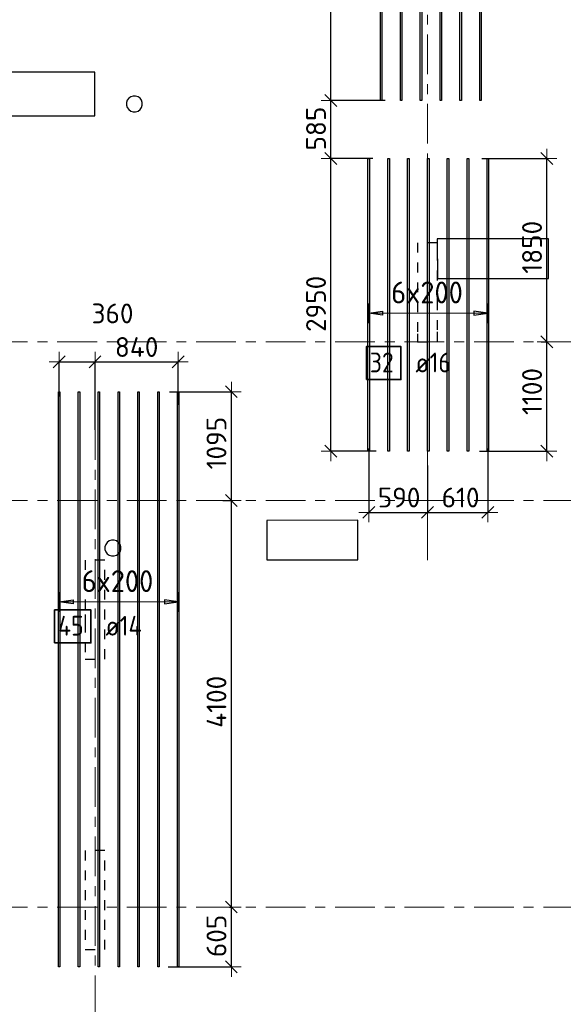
# Model space of a CAD drawing. Header units: metres. Extents: x -38 to 107, y -15 to 21.
# Tile 31 of 254: x 47.39 to 52.87, y 2.32 to 12.25. Entities that reach past the tile are written whole.
import ezdxf

# ---------------------------------------------------------------- set-up
doc = ezdxf.new("R2010")
doc.units = ezdxf.units.M
doc.header["$PDMODE"] = 65
for name, pattern in [('______11', [0.5, 0.4, -0.05, 0, -0.05]), ('______2', [0.0405, 0.03, -0.0105]), ('______5', [1.1, 0.8, -0.1, 0.1, -0.1])]:
    doc.linetypes.add(name, pattern=pattern)
for name, color, linetype, lineweight in [('XR$1$Осевая линия (1)', 7, '______5', 13), ('XR$5$Перекрытие (1)', 7, 'Continuous', 35), ('XR$5$Размерная линия (1)', 7, 'Continuous', 13)]:
    doc.layers.add(name, color=color, linetype=linetype, lineweight=lineweight)
doc.layers.add('XR$5$Арм.стержн.Доп. Арм верхн.зоны Х', color=7, linetype='Continuous', lineweight=35, true_color=0x8c8cff)
doc.layers.add('XR$7$Стена_ бетон несущ.', color=7, linetype='Continuous', lineweight=70, true_color=0xb4b496)
doc.styles.add('ISOCPEUR', font='txt')
doc.dimstyles.new('DIMSTYLE_3', dxfattribs={"dimtxt": 0.2, "dimasz": 0.2, "dimexe": 0, "dimexo": 0, "dimgap": 0.1, "dimtad": 2, "dimdec": 0, "dimlfac": 1000, "dimrnd": 5, "dimzin": 12, "dimdsep": 46, "dimtxsty": 'ISOCPEUR', "dimblk1": 'ALL_ML_STRICH', "dimblk2": 'ALL_ML_STRICH', "dimsah": 1, "dimcen": 0, "dimclrd": 7, "dimclre": 256, "dimclrt": 7, "dimadec": 0, "dimazin": 0, "dimtfac": 1, "dimtdec": 0, "dimtix": 1, "dimtmove": 2, "dimatfit": 3, "dimfxl": 0, "dimtzin": 0, "dimlwd": 0, "dimlwe": -3, "dimarcsym": 0})
doc.dimstyles.new('DIMSTYLE_37', dxfattribs={"dimtxt": 0.2, "dimasz": 0.2, "dimexe": 0, "dimexo": 0, "dimgap": 0.1, "dimtad": 2, "dimdec": 0, "dimlfac": 1000, "dimrnd": 5, "dimzin": 12, "dimdsep": 46, "dimtxsty": 'ISOCPEUR', "dimblk1": 'ALL_ML_STRICH', "dimblk2": 'ALL_ML_STRICH', "dimsah": 1, "dimcen": 0, "dimclrd": 7, "dimclre": 256, "dimclrt": 7, "dimadec": 0, "dimazin": 0, "dimtfac": 1, "dimtdec": 0, "dimtix": 1, "dimtmove": 2, "dimatfit": 3, "dimfxl": 0, "dimtvp": 1.2, "dimtzin": 0, "dimlwd": 0, "dimlwe": -3, "dimarcsym": 0})

# ---------------------------------------------------------------- blocks, each defined once
blk = doc.blocks.new('ALL_ML_STRICH')
at = {"color": 0, "linetype": 'ByBlock', "lineweight": -2}
for p, q in [((0, -0.5), (0, 0.5)), ((-1, 0), (0.5, 0)), ((-0.3, -0.3), (0.3, 0.3))]:
    blk.add_line(p, q, dxfattribs=at)
blk = doc.blocks.new('*D741')
at = {"layer": 'DEFPOINTS', "color": 7, "linetype": 'Continuous', "lineweight": 13, "transparency": 33554687}
for p in [(50.9087, 7.9449), (51.5, 7.7721), (50.9087, 7.2804)]:
    blk.add_point(p, dxfattribs=at)
at = {"layer": 'XR$5$Размерная линия (1)', "color": 9, "linetype": 'Continuous', "lineweight": -2, "true_color": 0xc7c7c7, "transparency": 33554687}
for p, q in [((50.9087, 7.9249), (50.9087, 7.2804)), ((51.5, 7.7521), (51.5, 7.2804))]:
    blk.add_line(p, q, dxfattribs=at)
at = {"layer": 'XR$5$Размерная линия (1)', "color": 7, "linetype": 'Continuous', "lineweight": -2, "transparency": 33554687}
blk.add_line((50.9087, 7.2804), (51.5, 7.2804), dxfattribs=at)
at = {"layer": 'XR$5$Размерная линия (1)', "color": 7, "linetype": 'Continuous', "lineweight": 13, "transparency": 33554687, "xscale": 0.2, "yscale": 0.2, "zscale": 0.2, "rotation": 180}
blk.add_blockref('ALL_ML_STRICH', (50.9087, 7.2804), dxfattribs=at)
at = {"layer": 'XR$5$Размерная линия (1)', "color": 7, "linetype": 'Continuous', "lineweight": 13, "transparency": 33554687, "xscale": 0.2, "yscale": 0.2, "zscale": 0.2}
blk.add_blockref('ALL_ML_STRICH', (51.5, 7.2804), dxfattribs=at)
at = {"layer": 'XR$5$Размерная линия (1)', "color": 7, "linetype": 'Continuous', "lineweight": 13, "transparency": 33554687, "insert": (51.2144, 7.4304), "char_height": 0.2, "width": 0.6, "attachment_point": 5, "style": 'ISOCPEUR'}
blk.add_mtext('\\A1;{590}', dxfattribs=at)
blk = doc.blocks.new('*D742')
at = {"layer": 'DEFPOINTS', "color": 7, "linetype": 'Continuous', "lineweight": 13, "transparency": 33554687}
for p in [(52.1087, 7.9449), (51.5, 7.7721), (51.5, 7.2804)]:
    blk.add_point(p, dxfattribs=at)
at = {"layer": 'XR$5$Размерная линия (1)', "color": 9, "linetype": 'Continuous', "lineweight": -2, "true_color": 0xc7c7c7, "transparency": 33554687}
for p, q in [((52.1087, 7.9249), (52.1087, 7.2804)), ((51.5, 7.7521), (51.5, 7.2804))]:
    blk.add_line(p, q, dxfattribs=at)
at = {"layer": 'XR$5$Размерная линия (1)', "color": 7, "linetype": 'Continuous', "lineweight": -2, "transparency": 33554687}
blk.add_line((51.5, 7.2804), (52.1087, 7.2804), dxfattribs=at)
at = {"layer": 'XR$5$Размерная линия (1)', "color": 7, "linetype": 'Continuous', "lineweight": 13, "transparency": 33554687, "xscale": 0.2, "yscale": 0.2, "zscale": 0.2, "rotation": 180}
blk.add_blockref('ALL_ML_STRICH', (51.5, 7.2804), dxfattribs=at)
at = {"layer": 'XR$5$Размерная линия (1)', "color": 7, "linetype": 'Continuous', "lineweight": 13, "transparency": 33554687, "xscale": 0.2, "yscale": 0.2, "zscale": 0.2}
blk.add_blockref('ALL_ML_STRICH', (52.1087, 7.2804), dxfattribs=at)
at = {"layer": 'XR$5$Размерная линия (1)', "color": 7, "linetype": 'Continuous', "lineweight": 13, "transparency": 33554687, "insert": (51.8344, 7.4304), "char_height": 0.2, "width": 0.6, "attachment_point": 5, "style": 'ISOCPEUR'}
blk.add_mtext('\\A1;{610}', dxfattribs=at)
blk = doc.blocks.new('*D747')
at = {"layer": 'DEFPOINTS', "color": 7, "linetype": 'Continuous', "lineweight": 13, "transparency": 33554687}
for p in [(49.5253, 3.3), (48.8662, 2.6974), (49.5239, 2.6974)]:
    blk.add_point(p, dxfattribs=at)
at = {"layer": 'XR$5$Размерная линия (1)', "color": 9, "linetype": 'Continuous', "lineweight": -2, "true_color": 0xc7c7c7, "transparency": 33554687}
for p, q in [((49.5053, 3.3), (49.5239, 3.3)), ((48.8862, 2.6974), (49.5239, 2.6974))]:
    blk.add_line(p, q, dxfattribs=at)
at = {"layer": 'XR$5$Размерная линия (1)', "color": 7, "linetype": 'Continuous', "lineweight": -2, "transparency": 33554687}
blk.add_line((49.5239, 2.6974), (49.5239, 3.3), dxfattribs=at)
at = {"layer": 'XR$5$Размерная линия (1)', "color": 7, "linetype": 'Continuous', "lineweight": 13, "transparency": 33554687, "xscale": 0.2, "yscale": 0.2, "zscale": 0.2}
for p, rotation in [((49.5239, 3.3), 90), ((49.5239, 2.6974), 270)]:
    blk.add_blockref('ALL_ML_STRICH', p, dxfattribs=dict(at, rotation=rotation))
at = {"layer": 'XR$5$Размерная линия (1)', "color": 7, "linetype": 'Continuous', "lineweight": 13, "transparency": 33554687, "insert": (49.3739, 3.0087), "char_height": 0.2, "width": 0.6, "attachment_point": 5, "rotation": 90, "style": 'ISOCPEUR'}
blk.add_mtext('\\A1;{605}', dxfattribs=at)
blk = doc.blocks.new('*D748')
at = {"layer": 'DEFPOINTS', "color": 7, "linetype": 'Continuous', "lineweight": 13, "transparency": 33554687}
for p in [(49.4581, 7.4), (49.5239, 3.3), (49.5253, 3.3)]:
    blk.add_point(p, dxfattribs=at)
at = {"layer": 'XR$5$Размерная линия (1)', "color": 9, "linetype": 'Continuous', "lineweight": -2, "true_color": 0xc7c7c7, "transparency": 33554687}
for p, q in [((49.4381, 7.4), (49.5239, 7.4)), ((49.5053, 3.3), (49.5239, 3.3))]:
    blk.add_line(p, q, dxfattribs=at)
at = {"layer": 'XR$5$Размерная линия (1)', "color": 7, "linetype": 'Continuous', "lineweight": -2, "transparency": 33554687}
blk.add_line((49.5239, 3.3), (49.5239, 7.4), dxfattribs=at)
at = {"layer": 'XR$5$Размерная линия (1)', "color": 7, "linetype": 'Continuous', "lineweight": 13, "transparency": 33554687, "xscale": 0.2, "yscale": 0.2, "zscale": 0.2}
for p, rotation in [((49.5239, 7.4), 90), ((49.5239, 3.3), 270)]:
    blk.add_blockref('ALL_ML_STRICH', p, dxfattribs=dict(at, rotation=rotation))
at = {"layer": 'XR$5$Размерная линия (1)', "color": 7, "linetype": 'Continuous', "lineweight": 13, "transparency": 33554687, "insert": (49.3739, 5.37), "char_height": 0.2, "width": 0.8, "attachment_point": 5, "rotation": 90, "style": 'ISOCPEUR'}
blk.add_mtext('\\A1;{4100}', dxfattribs=at)
blk = doc.blocks.new('*D749')
at = {"layer": 'DEFPOINTS', "color": 7, "linetype": 'Continuous', "lineweight": 13, "transparency": 33554687}
for p in [(48.8796, 8.4974), (49.4581, 7.4), (49.5239, 7.4)]:
    blk.add_point(p, dxfattribs=at)
at = {"layer": 'XR$5$Размерная линия (1)', "color": 9, "linetype": 'Continuous', "lineweight": -2, "true_color": 0xc7c7c7, "transparency": 33554687}
for p, q in [((48.8996, 8.4974), (49.5239, 8.4974)), ((49.4381, 7.4), (49.5239, 7.4))]:
    blk.add_line(p, q, dxfattribs=at)
at = {"layer": 'XR$5$Размерная линия (1)', "color": 7, "linetype": 'Continuous', "lineweight": -2, "transparency": 33554687}
blk.add_line((49.5239, 7.4), (49.5239, 8.4974), dxfattribs=at)
at = {"layer": 'XR$5$Размерная линия (1)', "color": 7, "linetype": 'Continuous', "lineweight": 13, "transparency": 33554687, "xscale": 0.2, "yscale": 0.2, "zscale": 0.2}
for p, rotation in [((49.5239, 8.4974), 90), ((49.5239, 7.4), 270)]:
    blk.add_blockref('ALL_ML_STRICH', p, dxfattribs=dict(at, rotation=rotation))
at = {"layer": 'XR$5$Размерная линия (1)', "color": 7, "linetype": 'Continuous', "lineweight": 13, "transparency": 33554687, "insert": (49.3739, 7.9787), "char_height": 0.2, "width": 0.8, "attachment_point": 5, "rotation": 90, "style": 'ISOCPEUR'}
blk.add_mtext('\\A1;{1095}', dxfattribs=at)
blk = doc.blocks.new('*D750')
at = {"layer": 'DEFPOINTS', "color": 7, "linetype": 'Continuous', "lineweight": 13, "transparency": 33554687}
for p in [(52.6262, 9), (52.0037, 7.8985), (52.7046, 7.8985)]:
    blk.add_point(p, dxfattribs=at)
at = {"layer": 'XR$5$Размерная линия (1)', "color": 9, "linetype": 'Continuous', "lineweight": -2, "true_color": 0xc7c7c7, "transparency": 33554687}
for p, q in [((52.6462, 9), (52.7046, 9)), ((52.0237, 7.8985), (52.7046, 7.8985))]:
    blk.add_line(p, q, dxfattribs=at)
at = {"layer": 'XR$5$Размерная линия (1)', "color": 7, "linetype": 'Continuous', "lineweight": -2, "transparency": 33554687}
blk.add_line((52.7046, 7.8985), (52.7046, 9), dxfattribs=at)
at = {"layer": 'XR$5$Размерная линия (1)', "color": 7, "linetype": 'Continuous', "lineweight": 13, "transparency": 33554687, "xscale": 0.2, "yscale": 0.2, "zscale": 0.2}
for p, rotation in [((52.7046, 9), 90), ((52.7046, 7.8985), 270)]:
    blk.add_blockref('ALL_ML_STRICH', p, dxfattribs=dict(at, rotation=rotation))
at = {"layer": 'XR$5$Размерная линия (1)', "color": 7, "linetype": 'Continuous', "lineweight": 13, "transparency": 33554687, "insert": (52.5546, 8.4993), "char_height": 0.2, "width": 0.8, "attachment_point": 5, "rotation": 90, "style": 'ISOCPEUR'}
blk.add_mtext('\\A1;{1100}', dxfattribs=at)
blk = doc.blocks.new('*D751')
at = {"layer": 'DEFPOINTS', "color": 7, "linetype": 'Continuous', "lineweight": 13, "transparency": 33554687}
for p in [(52.0296, 10.8485), (52.6262, 9), (52.7046, 9)]:
    blk.add_point(p, dxfattribs=at)
at = {"layer": 'XR$5$Размерная линия (1)', "color": 9, "linetype": 'Continuous', "lineweight": -2, "true_color": 0xc7c7c7, "transparency": 33554687}
for p, q in [((52.0496, 10.8485), (52.7046, 10.8485)), ((52.6462, 9), (52.7046, 9))]:
    blk.add_line(p, q, dxfattribs=at)
at = {"layer": 'XR$5$Размерная линия (1)', "color": 7, "linetype": 'Continuous', "lineweight": -2, "transparency": 33554687}
blk.add_line((52.7046, 9), (52.7046, 10.8485), dxfattribs=at)
at = {"layer": 'XR$5$Размерная линия (1)', "color": 7, "linetype": 'Continuous', "lineweight": 13, "transparency": 33554687, "xscale": 0.2, "yscale": 0.2, "zscale": 0.2}
for p, rotation in [((52.7046, 10.8485), 90), ((52.7046, 9), 270)]:
    blk.add_blockref('ALL_ML_STRICH', p, dxfattribs=dict(at, rotation=rotation))
at = {"layer": 'XR$5$Размерная линия (1)', "color": 7, "linetype": 'Continuous', "lineweight": 13, "transparency": 33554687, "insert": (52.5546, 9.9543), "char_height": 0.2, "width": 0.8, "attachment_point": 5, "rotation": 90, "style": 'ISOCPEUR'}
blk.add_mtext('\\A1;{1850}', dxfattribs=at)
blk = doc.blocks.new('*D752')
at = {"layer": 'DEFPOINTS', "color": 7, "linetype": 'Continuous', "lineweight": 13, "transparency": 33554687}
for p in [(50.9686, 10.8485), (50.5275, 7.8985), (51.003, 7.8985)]:
    blk.add_point(p, dxfattribs=at)
at = {"layer": 'XR$5$Размерная линия (1)', "color": 9, "linetype": 'Continuous', "lineweight": -2, "true_color": 0xc7c7c7, "transparency": 33554687}
for p, q in [((50.9486, 10.8485), (50.5275, 10.8485)), ((50.983, 7.8985), (50.5275, 7.8985))]:
    blk.add_line(p, q, dxfattribs=at)
at = {"layer": 'XR$5$Размерная линия (1)', "color": 7, "linetype": 'Continuous', "lineweight": -2, "transparency": 33554687}
blk.add_line((50.5275, 7.8985), (50.5275, 10.8485), dxfattribs=at)
at = {"layer": 'XR$5$Размерная линия (1)', "color": 7, "linetype": 'Continuous', "lineweight": 13, "transparency": 33554687, "xscale": 0.2, "yscale": 0.2, "zscale": 0.2}
for p, rotation in [((50.5275, 10.8485), 90), ((50.5275, 7.8985), 270)]:
    blk.add_blockref('ALL_ML_STRICH', p, dxfattribs=dict(at, rotation=rotation))
at = {"layer": 'XR$5$Размерная линия (1)', "color": 7, "linetype": 'Continuous', "lineweight": 13, "transparency": 33554687, "insert": (50.3775, 9.3835), "char_height": 0.2, "width": 0.8, "attachment_point": 5, "rotation": 90, "style": 'ISOCPEUR'}
blk.add_mtext('\\A1;{2950}', dxfattribs=at)
blk = doc.blocks.new('*D753')
at = {"layer": 'DEFPOINTS', "color": 7, "linetype": 'Continuous', "lineweight": 13, "transparency": 33554687}
for p in [(51.0926, 11.4347), (50.5275, 10.8485), (50.9686, 10.8485)]:
    blk.add_point(p, dxfattribs=at)
at = {"layer": 'XR$5$Размерная линия (1)', "color": 9, "linetype": 'Continuous', "lineweight": -2, "true_color": 0xc7c7c7, "transparency": 33554687}
for p, q in [((51.0726, 11.4347), (50.5275, 11.4347)), ((50.9486, 10.8485), (50.5275, 10.8485))]:
    blk.add_line(p, q, dxfattribs=at)
at = {"layer": 'XR$5$Размерная линия (1)', "color": 7, "linetype": 'Continuous', "lineweight": -2, "transparency": 33554687}
blk.add_line((50.5275, 10.8485), (50.5275, 11.4347), dxfattribs=at)
at = {"layer": 'XR$5$Размерная линия (1)', "color": 7, "linetype": 'Continuous', "lineweight": 13, "transparency": 33554687, "xscale": 0.2, "yscale": 0.2, "zscale": 0.2}
for p, rotation in [((50.5275, 11.4347), 90), ((50.5275, 10.8485), 270)]:
    blk.add_blockref('ALL_ML_STRICH', p, dxfattribs=dict(at, rotation=rotation))
at = {"layer": 'XR$5$Размерная линия (1)', "color": 7, "linetype": 'Continuous', "lineweight": 13, "transparency": 33554687, "insert": (50.3775, 11.1516), "char_height": 0.2, "width": 0.6, "attachment_point": 5, "rotation": 90, "style": 'ISOCPEUR'}
blk.add_mtext('\\A1;{585}', dxfattribs=at)
blk = doc.blocks.new('*D754')
at = {"layer": 'DEFPOINTS', "color": 7, "linetype": 'Continuous', "lineweight": 13, "transparency": 33554687}
for p in [(51.1752, 14.3847), (50.5275, 11.4347), (51.0926, 11.4347)]:
    blk.add_point(p, dxfattribs=at)
at = {"layer": 'XR$5$Размерная линия (1)', "color": 9, "linetype": 'Continuous', "lineweight": -2, "true_color": 0xc7c7c7, "transparency": 33554687}
for p, q in [((51.1552, 14.3847), (50.5275, 14.3847)), ((51.0726, 11.4347), (50.5275, 11.4347))]:
    blk.add_line(p, q, dxfattribs=at)
at = {"layer": 'XR$5$Размерная линия (1)', "color": 7, "linetype": 'Continuous', "lineweight": -2, "transparency": 33554687}
blk.add_line((50.5275, 11.4347), (50.5275, 14.3847), dxfattribs=at)
at = {"layer": 'XR$5$Размерная линия (1)', "color": 7, "linetype": 'Continuous', "lineweight": 13, "transparency": 33554687, "xscale": 0.2, "yscale": 0.2, "zscale": 0.2}
for p, rotation in [((50.5275, 14.3847), 90), ((50.5275, 11.4347), 270)]:
    blk.add_blockref('ALL_ML_STRICH', p, dxfattribs=dict(at, rotation=rotation))
at = {"layer": 'XR$5$Размерная линия (1)', "color": 7, "linetype": 'Continuous', "lineweight": 13, "transparency": 33554687, "insert": (50.3775, 12.9197), "char_height": 0.2, "width": 0.8, "attachment_point": 5, "rotation": 90, "style": 'ISOCPEUR'}
blk.add_mtext('\\A1;{2950}', dxfattribs=at)
blk = doc.blocks.new('*D871')
at = {"layer": 'DEFPOINTS', "color": 7, "linetype": 'Continuous', "lineweight": 13, "transparency": 33554687}
for p in [(47.7886, 8.7981), (47.7886, 8.4301), (48.15, 8.0944)]:
    blk.add_point(p, dxfattribs=at)
at = {"layer": 'XR$5$Размерная линия (1)', "color": 9, "linetype": 'Continuous', "lineweight": -2, "true_color": 0xc7c7c7, "transparency": 33554687}
for p, q in [((47.7886, 8.4501), (47.7886, 8.7981)), ((48.15, 8.1144), (48.15, 8.7981))]:
    blk.add_line(p, q, dxfattribs=at)
at = {"layer": 'XR$5$Размерная линия (1)', "color": 7, "linetype": 'Continuous', "lineweight": -2, "transparency": 33554687}
blk.add_line((47.7886, 8.7981), (48.15, 8.7981), dxfattribs=at)
at = {"layer": 'XR$5$Размерная линия (1)', "color": 7, "linetype": 'Continuous', "lineweight": 13, "transparency": 33554687, "xscale": 0.2, "yscale": 0.2, "zscale": 0.2, "rotation": 180}
blk.add_blockref('ALL_ML_STRICH', (47.7886, 8.7981), dxfattribs=at)
at = {"layer": 'XR$5$Размерная линия (1)', "color": 7, "linetype": 'Continuous', "lineweight": 13, "transparency": 33554687, "xscale": 0.2, "yscale": 0.2, "zscale": 0.2}
blk.add_blockref('ALL_ML_STRICH', (48.15, 8.7981), dxfattribs=at)
at = {"layer": 'XR$5$Размерная линия (1)', "color": 7, "linetype": 'Continuous', "lineweight": 13, "transparency": 33554687, "insert": (48.3265, 9.2868), "char_height": 0.2, "width": 0.6, "attachment_point": 5, "style": 'ISOCPEUR'}
blk.add_mtext('\\A1;{360}', dxfattribs=at)
blk = doc.blocks.new('*D872')
at = {"layer": 'DEFPOINTS', "color": 7, "linetype": 'Continuous', "lineweight": 13, "transparency": 33554687}
for p in [(48.15, 8.7981), (48.9886, 8.344), (48.15, 8.0944)]:
    blk.add_point(p, dxfattribs=at)
at = {"layer": 'XR$5$Размерная линия (1)', "color": 9, "linetype": 'Continuous', "lineweight": -2, "true_color": 0xc7c7c7, "transparency": 33554687}
for p, q in [((48.15, 8.1144), (48.15, 8.7981)), ((48.9886, 8.364), (48.9886, 8.7981))]:
    blk.add_line(p, q, dxfattribs=at)
at = {"layer": 'XR$5$Размерная линия (1)', "color": 7, "linetype": 'Continuous', "lineweight": -2, "transparency": 33554687}
blk.add_line((48.15, 8.7981), (48.9886, 8.7981), dxfattribs=at)
at = {"layer": 'XR$5$Размерная линия (1)', "color": 7, "linetype": 'Continuous', "lineweight": 13, "transparency": 33554687, "xscale": 0.2, "yscale": 0.2, "zscale": 0.2, "rotation": 180}
blk.add_blockref('ALL_ML_STRICH', (48.15, 8.7981), dxfattribs=at)
at = {"layer": 'XR$5$Размерная линия (1)', "color": 7, "linetype": 'Continuous', "lineweight": 13, "transparency": 33554687, "xscale": 0.2, "yscale": 0.2, "zscale": 0.2}
blk.add_blockref('ALL_ML_STRICH', (48.9886, 8.7981), dxfattribs=at)
at = {"layer": 'XR$5$Размерная линия (1)', "color": 7, "linetype": 'Continuous', "lineweight": 13, "transparency": 33554687, "insert": (48.5693, 8.9481), "char_height": 0.2, "width": 0.6, "attachment_point": 5, "style": 'ISOCPEUR'}
blk.add_mtext('\\A1;{840}', dxfattribs=at)

msp = doc.modelspace()

# ---------------------------------------------------------------- linework, layer by layer
at = {"layer": 'XR$1$Осевая линия (1)', "color": 253, "linetype": '______11', "lineweight": 13, "true_color": 0xa0a0a0, "transparency": 33554687}
for p, q in [((51.5, 6.8), (51.5, 19.78)), ((-2.63, 9), (62.6, 9)), ((48.15, -3.39), (48.15, 8.13)), ((-2.63, 7.4), (62.6, 7.4)), ((-2.63, 3.3), (62.6, 3.3))]:
    msp.add_line(p, q, dxfattribs=at)
at = {"layer": 'XR$5$Арм.стержн.Доп. Арм верхн.зоны Х', "color": 253, "linetype": 'Continuous', "lineweight": -3, "true_color": 0xa0a0a0, "transparency": 33554687}
for p, q in [((50.9087, 9.2881), (50.9087, 9.3881)), ((52.1087, 9.2881), (52.1087, 9.3881)), ((50.9087, 9.2881), (50.9087, 9.1881)), ((52.1087, 9.2881), (52.1087, 9.1881)), ((47.7886, 6.3767), (47.7886, 6.4767)), ((48.9886, 6.3767), (48.9886, 6.4767)), ((47.7886, 6.3767), (47.7886, 6.2767)), ((48.9886, 6.3767), (48.9886, 6.2767))]:
    msp.add_line(p, q, dxfattribs=at)
at = {"layer": 'XR$5$Арм.стержн.Доп. Арм верхн.зоны Х', "color": 7, "linetype": 'Continuous', "lineweight": 25, "transparency": 33554687}
for p, q in [((50.9087, 9.2881), (51.0487, 9.3081)), ((51.0487, 9.2681), (50.9087, 9.2881)), ((51.0487, 9.3081), (51.0487, 9.2681)), ((52.1087, 9.2881), (51.9687, 9.3081)), ((51.9687, 9.3081), (51.9687, 9.2681)), ((51.9687, 9.2681), (52.1087, 9.2881)), ((47.7886, 6.3767), (47.9286, 6.3967)), ((47.9286, 6.3567), (47.7886, 6.3767)), ((47.9286, 6.3967), (47.9286, 6.3567)), ((48.9886, 6.3767), (48.8486, 6.3967)), ((48.8486, 6.3967), (48.8486, 6.3567)), ((48.8486, 6.3567), (48.9886, 6.3767))]:
    msp.add_line(p, q, dxfattribs=at)
at = {"layer": 'XR$5$Арм.стержн.Доп. Арм верхн.зоны Х', "color": 7, "linetype": 'Continuous', "lineweight": 13, "transparency": 33554687}
for p, q in [((50.9087, 9.2881), (50.9087, 9.2881)), ((52.1087, 9.2881), (52.1087, 9.2881)), ((47.7886, 6.3767), (47.7886, 6.3767)), ((48.9886, 6.3767), (48.9886, 6.3767))]:
    msp.add_line(p, q, dxfattribs=at)
at = {"layer": 'XR$5$Арм.стержн.Доп. Арм верхн.зоны Х', "color": 7, "linetype": 'Continuous', "lineweight": 25, "transparency": 33554687}
for points in [[(51.0282, 11.4347), (51.0282, 14.3847), (51.0422, 14.3847), (51.0422, 11.4347), (51.0282, 11.4347)], [(51.2282, 11.4347), (51.2282, 14.3847), (51.2422, 14.3847), (51.2422, 11.4347), (51.2282, 11.4347)], [(51.4282, 11.4347), (51.4282, 14.3847), (51.4422, 14.3847), (51.4422, 11.4347), (51.4282, 11.4347)], [(51.6282, 11.4347), (51.6282, 14.3847), (51.6422, 14.3847), (51.6422, 11.4347), (51.6282, 11.4347)], [(51.8282, 11.4347), (51.8282, 14.3847), (51.8422, 14.3847), (51.8422, 11.4347), (51.8282, 11.4347)], [(52.0282, 11.4347), (52.0282, 14.3847), (52.0422, 14.3847), (52.0422, 11.4347), (52.0282, 11.4347)], [(50.9007, 7.8985), (50.9007, 10.8485), (50.9167, 10.8485), (50.9167, 7.8985), (50.9007, 7.8985)], [(51.1007, 7.8985), (51.1007, 10.8485), (51.1167, 10.8485), (51.1167, 7.8985), (51.1007, 7.8985)], [(51.3007, 7.8985), (51.3007, 10.8485), (51.3167, 10.8485), (51.3167, 7.8985), (51.3007, 7.8985)], [(51.5007, 7.8985), (51.5007, 10.8485), (51.5167, 10.8485), (51.5167, 7.8985), (51.5007, 7.8985)], [(51.7007, 7.8985), (51.7007, 10.8485), (51.7167, 10.8485), (51.7167, 7.8985), (51.7007, 7.8985)], [(51.9007, 7.8985), (51.9007, 10.8485), (51.9167, 10.8485), (51.9167, 7.8985), (51.9007, 7.8985)], [(52.1007, 7.8985), (52.1007, 10.8485), (52.1167, 10.8485), (52.1167, 7.8985), (52.1007, 7.8985)], [(47.7816, 2.6974), (47.7816, 8.4974), (47.7956, 8.4974), (47.7956, 2.6974), (47.7816, 2.6974)], [(47.9816, 2.6974), (47.9816, 8.4974), (47.9956, 8.4974), (47.9956, 2.6974), (47.9816, 2.6974)], [(48.1816, 2.6974), (48.1816, 8.4974), (48.1956, 8.4974), (48.1956, 2.6974), (48.1816, 2.6974)], [(48.3816, 2.6974), (48.3816, 8.4974), (48.3956, 8.4974), (48.3956, 2.6974), (48.3816, 2.6974)], [(48.5816, 2.6974), (48.5816, 8.4974), (48.5956, 8.4974), (48.5956, 2.6974), (48.5816, 2.6974)], [(48.7816, 2.6974), (48.7816, 8.4974), (48.7956, 8.4974), (48.7956, 2.6974), (48.7816, 2.6974)], [(48.9816, 2.6974), (48.9816, 8.4974), (48.9956, 8.4974), (48.9956, 2.6974), (48.9816, 2.6974)]]:
    msp.add_lwpolyline(points, dxfattribs=at)
at = {"layer": 'XR$5$Арм.стержн.Доп. Арм верхн.зоны Х', "color": 7, "linetype": 'Continuous', "lineweight": 13, "transparency": 33554687}
for points in [[(50.9087, 9.2881), (50.9357, 9.2881), (50.9357, 9.2881), (52.1087, 9.2881)], [(47.7886, 6.3767), (47.8156, 6.3767), (47.8156, 6.3767), (48.9886, 6.3767)]]:
    msp.add_lwpolyline(points, dxfattribs=at)
at = {"layer": 'XR$5$Арм.стержн.Доп. Арм верхн.зоны Х', "color": 7, "linetype": 'Continuous', "lineweight": 35, "transparency": 33554687}
for points in [[(50.8859, 8.6189), (51.2325, 8.6189), (51.2325, 8.9522), (50.8859, 8.9522), (50.8859, 8.6189)], [(47.7422, 5.9639), (48.1089, 5.9639), (48.1089, 6.2972), (47.7422, 6.2972), (47.7422, 5.9639)]]:
    msp.add_lwpolyline(points, dxfattribs=at)
at = {"layer": 'XR$5$Перекрытие (1)', "color": 7, "linetype": 'Continuous', "lineweight": 25, "transparency": 33554687}
for p, q in [((48.147, 11.7202), (46.0498, 11.7202)), ((48.147, 11.2802), (48.147, 11.7202)), ((48.475, 11.4369), (48.4672, 11.4129)), ((48.4898, 11.4573), (48.475, 11.4369)), ((48.5102, 11.4721), (48.4898, 11.4573)), ((48.5342, 11.4799), (48.5102, 11.4721)), ((48.5595, 11.4799), (48.5342, 11.4799)), ((48.5835, 11.4721), (48.5595, 11.4799)), ((48.6039, 11.4573), (48.5835, 11.4721)), ((48.6187, 11.4369), (48.6039, 11.4573)), ((48.6265, 11.4129), (48.6187, 11.4369)), ((48.4672, 11.4129), (48.4672, 11.3876)), ((48.4672, 11.3876), (48.475, 11.3636)), ((48.475, 11.3636), (48.4898, 11.3432)), ((48.4898, 11.3432), (48.5102, 11.3284)), ((48.5102, 11.3284), (48.5342, 11.3206)), ((48.5595, 11.3206), (48.5835, 11.3284)), ((48.5835, 11.3284), (48.6039, 11.3432)), ((48.6039, 11.3432), (48.6187, 11.3636)), ((48.6187, 11.3636), (48.6265, 11.3876)), ((48.6265, 11.3876), (48.6265, 11.4129)), ((46.0499, 11.2802), (48.147, 11.2802)), ((48.5342, 11.3206), (48.5595, 11.3206)), ((52.7199, 10.0404), (51.5999, 10.0402)), ((51.5999, 10.0402), (51.6, 9.6402)), ((52.72, 9.6404), (52.7199, 10.0404)), ((51.6, 9.6402), (52.72, 9.6404)), ((50.7999, 7.2002), (49.8799, 7.2001)), ((49.8799, 7.2001), (49.88, 6.8001)), ((50.8, 6.8002), (50.7999, 7.2002)), ((48.2581, 6.9569), (48.2503, 6.9329)), ((48.273, 6.9773), (48.2581, 6.9569)), ((48.2934, 6.9921), (48.273, 6.9773)), ((48.3174, 6.9999), (48.2934, 6.9921)), ((48.3426, 6.9999), (48.3174, 6.9999)), ((48.3666, 6.9921), (48.3426, 6.9999)), ((48.387, 6.9773), (48.3666, 6.9921)), ((48.4019, 6.9569), (48.387, 6.9773)), ((48.4097, 6.9329), (48.4019, 6.9569)), ((48.2503, 6.9329), (48.2503, 6.9076)), ((48.2503, 6.9076), (48.2581, 6.8836)), ((48.2581, 6.8836), (48.273, 6.8632)), ((48.273, 6.8632), (48.2934, 6.8484)), ((48.3666, 6.8484), (48.387, 6.8632)), ((48.387, 6.8632), (48.4019, 6.8836)), ((48.4019, 6.8836), (48.4097, 6.9076)), ((48.4097, 6.9076), (48.4097, 6.9329)), ((48.2934, 6.8484), (48.3174, 6.8406)), ((48.3174, 6.8406), (48.3426, 6.8406)), ((48.3426, 6.8406), (48.3666, 6.8484)), ((49.88, 6.8001), (50.8, 6.8002))]:
    msp.add_line(p, q, dxfattribs=at)
at = {"layer": 'XR$7$Стена_ бетон несущ.', "color": 253, "linetype": '______2', "lineweight": -3, "true_color": 0xa0a0a0, "transparency": 33554687}
for p, q in [((51.4, 10), (51.4, 9.08)), ((51.6, 10), (51.4, 10)), ((51.6, 9.6201), (51.6, 10)), ((51.6, 9.4201), (51.6, 9.6201)), ((51.6, 9.12), (51.6, 9.4201)), ((51.4, 9.08), (51.4, 9)), ((51.6, 9), (51.6, 9.12)), ((51.4, 9), (51.6, 9)), ((48.25, 6.8), (48.05, 6.8)), ((48.05, 6.8), (48.05, 6.6)), ((48.25, 6.6), (48.25, 6.8)), ((48.05, 6.6), (48.05, 6.25)), ((48.25, 5.8), (48.25, 6.6)), ((48.05, 6.25), (48.05, 6.17)), ((48.05, 6.17), (48.05, 5.8)), ((48.05, 5.8), (48.25, 5.8)), ((48.25, 3.87), (48.05, 3.87)), ((48.05, 3.87), (48.05, 2.87)), ((48.25, 2.87), (48.25, 3.87)), ((48.05, 2.87), (48.25, 2.87))]:
    msp.add_line(p, q, dxfattribs=at)

# ---------------------------------------------------------------- texts
at = {"layer": 'XR$5$Арм.стержн.Доп. Арм верхн.зоны Х', "color": 7, "linetype": 'Continuous', "lineweight": 13, "transparency": 33554687, "char_height": 0.22, "width": 0.873359, "attachment_point": 7, "style": 'ISOCPEUR'}
for insert in [(51.1347, 9.3881), (48.0146, 6.4767)]:
    msp.add_mtext('\\W0.95;6x200', dxfattribs=dict(at, insert=insert))
at = {"layer": 'XR$5$Арм.стержн.Доп. Арм верхн.зоны Х', "color": 7, "linetype": 'Continuous', "lineweight": 25, "transparency": 33554687, "char_height": 0.2, "attachment_point": 7, "style": 'ISOCPEUR'}
for s, insert, width in [('\\W0.87;32', (50.9192, 8.6922), 0.367208), ('\\W0.89; ø16 ', (51.2659, 8.6922), 0.749105), ('\\W0.88;45', (47.7755, 6.0372), 0.387995), ('\\W0.89; ø14 ', (48.1422, 6.0372), 0.769432)]:
    msp.add_mtext(s, dxfattribs=dict(at, insert=insert, width=width))

# ---------------------------------------------------------------- dimensions: what is measured, and where the dimension line sits
at = {"layer": 'XR$5$Размерная линия (1)', "color": 7, "linetype": 'Continuous', "lineweight": 13, "transparency": 33554687}
for base, p1, p2, picture, middle in [((50.5275, 14.3847), (51.0726, 11.4347), (51.1552, 14.3847), '*D754', (50.3775, 12.9197)), ((50.5275, 11.4347), (50.9486, 10.8485), (51.0726, 11.4347), '*D753', (50.3775, 11.1516)), ((50.5275, 10.8485), (50.983, 7.8985), (50.9486, 10.8485), '*D752', (50.3775, 9.3835)), ((52.704596, 10.848501), (52.646244, 9), (52.049557, 10.848501), '*D751', (52.554596, 9.954251)), ((52.704596, 9), (52.023731, 7.898501), (52.646244, 9), '*D750', (52.554596, 8.499251)), ((49.5239, 8.4974), (49.4381, 7.4), (48.8996, 8.4974), '*D749', (49.3739, 7.9787)), ((49.5239, 7.4), (49.5053, 3.3), (49.4381, 7.4), '*D748', (49.3739, 5.37)), ((49.5239, 3.3), (48.8862, 2.6974), (49.5053, 3.3), '*D747', (49.3739, 3.0087))]:
    dim = msp.add_linear_dim(base=base, p1=p1, p2=p2, angle=90, dimstyle='DIMSTYLE_3', override={"dimpost": '<>', "dimclrd": 7, "dimclre": 9, "dimclrt": 7, "dimlwd": 0, "dimlwe": 65533}, dxfattribs=at)
    dim.commit()
    dim.dimension.update_dxf_attribs({"geometry": picture, "text_midpoint": middle, "dimtype": 160})
for base, p1, p2, dimstyle, picture, middle in [((48.15, 8.7981), (47.7886, 8.4501), (48.15, 8.1144), 'DIMSTYLE_37', '*D871', (48.3265, 9.2868)), ((48.9886, 8.7981), (48.15, 8.1144), (48.9886, 8.364), 'DIMSTYLE_3', '*D872', (48.5693, 8.9481)), ((51.5, 7.2804), (50.9087, 7.9249), (51.5, 7.7521), 'DIMSTYLE_3', '*D741', (51.2144, 7.4304)), ((52.1087, 7.2804), (51.5, 7.7521), (52.1087, 7.9249), 'DIMSTYLE_3', '*D742', (51.8344, 7.4304))]:
    dim = msp.add_linear_dim(base=base, p1=p1, p2=p2, dimstyle=dimstyle, override={"dimpost": '<>', "dimclrd": 7, "dimclre": 9, "dimclrt": 7, "dimlwd": 0, "dimlwe": 65533}, dxfattribs=at)
    dim.commit()
    dim.dimension.update_dxf_attribs({"geometry": picture, "text_midpoint": middle, "dimtype": 160})

doc.saveas('drawing.dxf')
